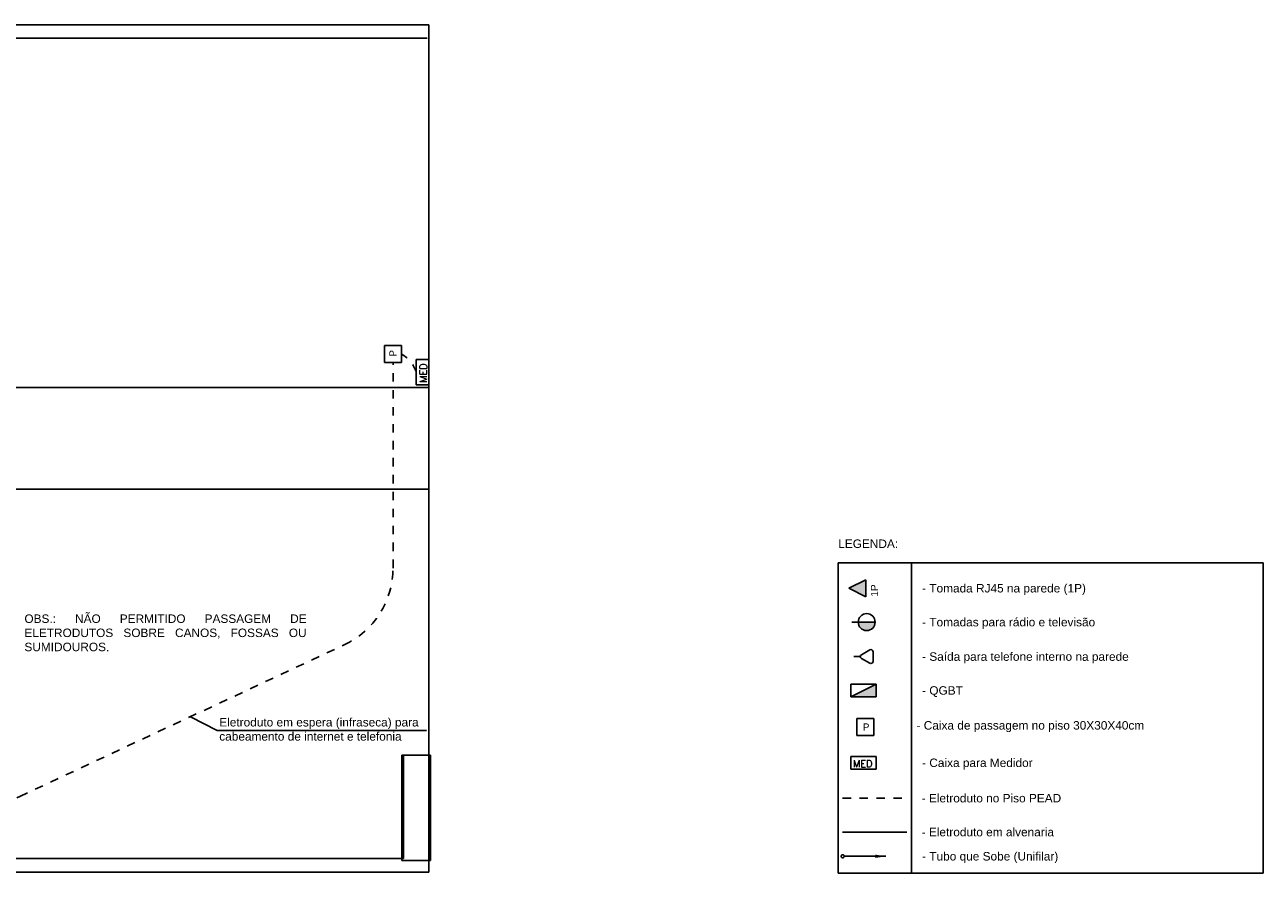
# Model space of a CAD drawing. Extents: x -98 to 248, y -55 to 13.
# Tile 39 of 117: x 74 to 88, y -30 to -20. Entities that reach past the tile are written whole.
import ezdxf
from ezdxf.enums import TextEntityAlignment as Align

# ---------------------------------------------------------------- set-up
doc = ezdxf.new("R2010")
doc.units = 0
doc.header["$LTSCALE"] = 0.01
for name, pattern in [('_Tracejado pequeno', [0.00225, 0.0015, -0.00075]), ('ELETRODUTO_PISO', [0.55, 0.4, -0.15]), ('ELETRODUTO_TETO', [1000, 1000, 0]), ('Traço ponto', [0.015875, 0.00635, -0.004763, 0, -0.004763])]:
    doc.linetypes.add(name, pattern=pattern)
for name, color, linetype in [('ALVENARIA', 253, 'Continuous'), ('ELETRODUTO', 5, 'Continuous'), ('INDICACAO_CIRCUITO', 7, 'Continuous'), ('LEGENDA_LINHA', 2, 'Continuous'), ('LEGENDA_TEXTO', 5, 'Continuous'), ('LINHA_DE_CHAMADA', 1, 'Continuous'), ('LISTAGEM_TEXTO', 7, 'Continuous'), ('PONTO', 7, 'Continuous'), ('QUADROS_E_CAIXAS', 7, 'Continuous'), ('TELEFONE', 7, 'Continuous'), ('TOMADAS', 87, 'Continuous')]:
    doc.layers.add(name, color=color, linetype=linetype)
doc.styles.add('Arial_1', font='arial.ttf', dxfattribs={"height": 0.075})
doc.styles.add('ROMANS', font='romans.shx')

# ---------------------------------------------------------------- blocks, each defined once
blk = doc.blocks.new('BASE 1')
at = {"layer": 'ALVENARIA', "linetype": 'Traço ponto'}
for p, q in [((20.02, 0), (0, 0)), ((14.52, -10), (20.02, -10))]:
    blk.add_line(p, q, dxfattribs=at)
at = {"layer": 'ALVENARIA'}
for p, q in [((20.02, 0), (13.85, 0)), ((20.02, -8.62), (20.02, 0)), ((20, -0.16), (0.16, -0.16)), ((13.85, -4.28), (20.02, -4.28)), ((20.02, -5.48), (14.52, -5.48)), ((19.7, -8.62), (20.04, -8.62)), ((19.7, -8.62), (19.7, -9.86)), ((19.72, -8.62), (19.72, -9.84)), ((20.02, -9.86), (20.02, -8.62)), ((20.04, -8.62), (20.04, -9.86)), ((15.02, -9.84), (19.72, -9.84)), ((20.04, -9.86), (19.7, -9.86)), ((20.02, -10), (20.02, -9.86)), ((14.52, -10), (20.02, -10))]:
    blk.add_line(p, q, dxfattribs=at)
at = {"layer": 'ALVENARIA', "linetype": '_Tracejado pequeno'}
blk.add_line((20.02, -9.86), (20.02, -10), dxfattribs=at)
blk = doc.blocks.new('*U654', base_point=(-21886.026, -13709.989))
for p, q in [((-21885.876, -13709.839), (-21886.176, -13709.839)), ((-21886.176, -13709.839), (-21886.176, -13709.989)), ((-21885.876, -13709.989), (-21885.876, -13709.839)), ((-21886.176, -13709.989), (-21885.876, -13709.989))]:
    blk.add_line(p, q)
at = {"layer": 'LISTAGEM_TEXTO', "style": 'ROMANS'}
blk.add_text('MED', height=0.0839, dxfattribs=at).set_placement((-21886.15, -13709.964))
blk = doc.blocks.new('*U655', base_point=(-21890.16, -13721.248))
for p, q in [((-21890.26, -13721.248), (-21890.26, -13721.048)), ((-21890.26, -13721.048), (-21890.06, -13721.048)), ((-21890.06, -13721.048), (-21890.06, -13721.248)), ((-21890.06, -13721.248), (-21890.26, -13721.248))]:
    blk.add_line(p, q)
blk.add_text('P', height=0.0841).set_placement((-21890.187, -13721.189))
blk = doc.blocks.new('*U869', base_point=(-21828.535, -13721.045))
blk.add_hatch(color=256).paths.add_polyline_path([(-21828.26, -13721.045), (-21828.46, -13721.045, 1)])
for q in [(-21828.535, -13721.045), (-21828.26, -13721.045)]:
    blk.add_line((-21828.46, -13721.045), q)
blk.add_circle((-21828.36, -13721.045), 0.1)
blk = doc.blocks.new('*U867', base_point=(-21822.222, -13715.065))
blk.add_hatch(color=256).paths.add_polyline_path([(-21822.022, -13715.165), (-21822.022, -13714.965), (-21822.222, -13715.065)])
for p, q in [((-21822.022, -13714.965), (-21822.222, -13715.065)), ((-21822.022, -13715.165), (-21822.022, -13714.965)), ((-21822.222, -13715.065), (-21822.022, -13715.165))]:
    blk.add_line(p, q)
blk = doc.blocks.new('*U865', base_point=(-21824.497, -13718.677))
for p, q in [((-21824.309, -13718.598), (-21824.409, -13718.655)), ((-21824.272, -13718.677), (-21824.272, -13718.62)), ((-21824.422, -13718.677), (-21824.497, -13718.677)), ((-21824.409, -13718.698), (-21824.309, -13718.755)), ((-21824.272, -13718.734), (-21824.272, -13718.677))]:
    blk.add_line(p, q)
for centre, start, end in [((-21824.397, -13718.677), 119.7449, 240.2551), ((-21824.297, -13718.62), 0, 119.7449), ((-21824.297, -13718.734), 240.2551, 0)]:
    blk.add_arc(centre, 0.025, start, end)
blk = doc.blocks.new('*U870', base_point=(-21850.328, -13681.078))
for p, q in [((-21850.178, -13680.928), (-21850.478, -13680.928)), ((-21850.478, -13680.928), (-21850.478, -13681.078)), ((-21850.178, -13681.078), (-21850.178, -13680.928)), ((-21850.478, -13681.078), (-21850.178, -13681.078))]:
    blk.add_line(p, q)
at = {"layer": 'LISTAGEM_TEXTO', "style": 'ROMANS'}
blk.add_text('MED', height=0.0839, dxfattribs=at).set_placement((-21850.452, -13681.054))
blk = doc.blocks.new('*U863', base_point=(-21886.04, -13709.96))
blk.add_hatch(color=256).paths.add_polyline_path([(-21885.89, -13709.96), (-21885.89, -13709.81), (-21886.19, -13709.96)])
for p, q in [((-21886.19, -13709.96), (-21885.89, -13709.81)), ((-21885.89, -13709.81), (-21886.19, -13709.81)), ((-21886.19, -13709.81), (-21886.19, -13709.96)), ((-21885.89, -13709.96), (-21885.89, -13709.81)), ((-21886.19, -13709.96), (-21885.89, -13709.96))]:
    blk.add_line(p, q)
blk = doc.blocks.new('TBU_SOBE')
at = {"linetype": 'ELETRODUTO_TETO'}
blk.add_line((1.018, 0), (0.035, 0), dxfattribs=at)
blk.add_lwpolyline([(1.018, 0, 0, 0.0789, 0), (0.768, 0, 0.0789, 0.0789, 0)], format="xyseb", dxfattribs=at)
blk.add_circle((0, 0), 0.0354, dxfattribs=at)
blk = doc.blocks.new('*U872', base_point=(-21890.199, -13718.303))
for p, q in [((-21890.299, -13718.303), (-21890.299, -13718.103)), ((-21890.299, -13718.103), (-21890.099, -13718.103)), ((-21890.099, -13718.103), (-21890.099, -13718.303)), ((-21890.099, -13718.303), (-21890.299, -13718.303))]:
    blk.add_line(p, q)
blk.add_text('P', height=0.0841).set_placement((-21890.225, -13718.245))

msp = doc.modelspace()

# ---------------------------------------------------------------- linework, layer by layer
at = {"layer": 'ELETRODUTO', "linetype": 'ELETRODUTO_PISO'}
msp.add_line((83.1592, -29.5987), (83.9169, -29.5987), dxfattribs=at)
at = {"layer": 'ELETRODUTO', "linetype": 'ELETRODUTO_TETO'}
msp.add_line((83.1592, -29.9987), (83.9169, -29.9987), dxfattribs=at)
at = {"layer": 'ELETRODUTO', "linetype": 'ELETRODUTO_PISO'}
msp.add_lwpolyline([(70.9196, -29.8877), (70.9196, -29.7631, -0.4142136), (71.0096, -29.6731), (73.0279, -29.6731, 0.1097599), (73.4514, -29.579), (77.2793, -27.7896, 0.2912139), (77.8558, -26.8837), (77.8558, -24.4589)], format="xyb", dxfattribs=at)
msp.add_arc((77.7824, -24.6775), 0.3628, 16.85501, 61.4367, dxfattribs=at)
at = {"layer": 'LEGENDA_LINHA', "linetype": 'Continuous'}
for p, q in [((83.109, -26.8213), (83.109, -30.4845)), ((83.109, -26.8213), (88.1228, -26.8213)), ((83.9728, -26.8213), (83.9728, -30.4845)), ((88.1228, -26.8213), (88.1228, -30.4845)), ((83.109, -30.4845), (88.1228, -30.4845))]:
    msp.add_line(p, q, dxfattribs=at)
at = {"layer": 'LINHA_DE_CHAMADA'}
for points in [[(75.7827, -28.8003), (75.4681, -28.6403)], [(75.7827, -28.8003), (78.2493, -28.8003), (78.2493, -28.8003)]]:
    msp.add_lwpolyline(points, dxfattribs=at)

# ---------------------------------------------------------------- block references
msp.add_blockref('BASE 1', (58.2596, -20.4723))
at = {"layer": 'ELETRODUTO', "linetype": 'Continuous', "xscale": 0.5, "yscale": 0.5, "zscale": 0.5}
msp.add_blockref('TBU_SOBE', (83.161, -30.2845), dxfattribs=at)
at = {"layer": 'PONTO'}
msp.add_blockref('*U867', (83.234, -27.1213), dxfattribs=at)
at = {"layer": 'QUADROS_E_CAIXAS', "rotation": 90}
for name, p in [('*U655', (77.9558, -24.3589)), ('*U654', (78.2796, -24.5723))]:
    msp.add_blockref(name, p, dxfattribs=at)
at = {"layer": 'QUADROS_E_CAIXAS'}
for name, p in [('*U863', (83.4066, -28.4029)), ('*U872', (83.4271, -28.8588)), ('*U870', (83.4066, -29.2564))]:
    msp.add_blockref(name, p, dxfattribs=at)
at = {"layer": 'TELEFONE'}
msp.add_blockref('*U865', (83.2942, -27.9279), dxfattribs=at)
at = {"layer": 'TOMADAS'}
msp.add_blockref('*U869', (83.2691, -27.5213), dxfattribs=at)

# ---------------------------------------------------------------- texts
at = {"style": 'Arial_1'}
for s, p in [('- Tomada RJ45 na parede (1P)', (84.0978, -27.1213)), ('- Tomadas para rádio e televisão', (84.0978, -27.5213)), ('- Saída para telefone interno na parede', (84.0978, -27.9279)), ('- QGBT', (84.0978, -28.3279)), ('- Caixa de passagem no piso 30X30X40cm', (84.0321, -28.7395)), ('- Caixa para Medidor', (84.0978, -29.1814)), ('- Eletroduto no Piso PEAD', (84.093, -29.5987)), ('- Eletroduto em alvenaria', (84.093, -29.9987)), ('- Tubo que Sobe (Unifilar)', (84.0978, -30.2845))]:
    msp.add_text(s, height=0.1, dxfattribs=at).set_placement(p, align=Align.MIDDLE_LEFT)
at = {"insert": (73.5068, -27.4309), "char_height": 0.1, "width": 3.319478, "attachment_point": 1, "style": 'Arial_1'}
msp.add_mtext('\\pxqj;OBS.: NÃO PERMITIDO PASSAGEM DE ELETRODUTOS SOBRE CANOS, FOSSAS OU SUMIDOUROS.', dxfattribs=at)
at = {"layer": 'INDICACAO_CIRCUITO', "color": 1, "insert": (75.8057, -28.6528), "char_height": 0.1, "width": 2.358779, "attachment_point": 1, "style": 'Arial_1'}
msp.add_mtext('Eletroduto em espera (infraseca) para cabeamento de internet e telefonia', dxfattribs=at)
at = {"layer": 'LEGENDA_TEXTO', "style": 'Arial_1'}
msp.add_text('LEGENDA:', height=0.1, dxfattribs=at).set_placement((83.109, -26.6463))
at = {"layer": 'PONTO', "style": 'Arial_1'}
msp.add_text('1P', height=0.08564, rotation=90, dxfattribs=at).set_placement((83.5363, -27.148), align=Align.MIDDLE_CENTER)

doc.saveas('drawing.dxf')
